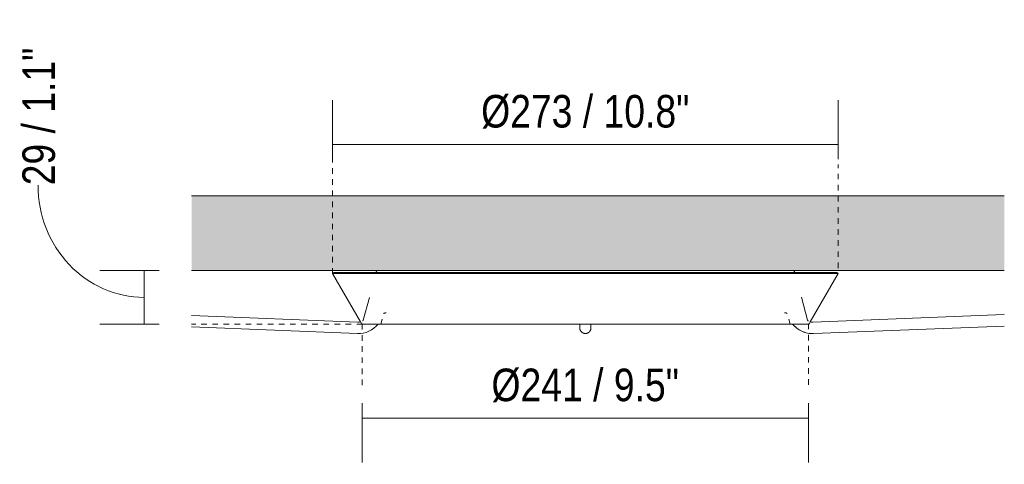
# Model space of a CAD drawing. Header units: millimetres. Extents: x 5395 to 10087, y 397 to 7363.
# Tile 11 of 14: x 8747 to 9279, y 1895 to 2136. Entities that reach past the tile are written whole.
import ezdxf

# ---------------------------------------------------------------- set-up
doc = ezdxf.new("R2010")
doc.units = ezdxf.units.MM
doc.linetypes.add('Dash', pattern=[6, 3, -3])
doc.layers.add('A-ANNO-DIMS', color=7, linetype='Dash', lineweight=9, true_color=0xd2d2d2)
for name, color, linetype, lineweight in [('A-ANNO-DIMS-8', 7, 'Continuous', 9), ('A-CLNG', 7, 'Continuous', 9), ('E-LITE-EQPM', 7, 'Continuous', 20)]:
    doc.layers.add(name, color=color, linetype=linetype, lineweight=lineweight)
doc.styles.add('Arial Narrow_3', font='ARIALN.TTF', dxfattribs={"height": 17.6})
doc.dimstyles.new('FARO_-_2_2mm_Arial_Narrow_mm_Inch_Left_1', dxfattribs={"dimscale": 304.8, "dimtxt": 18.012385, "dimasz": 0, "dimexe": 0.07874, "dimexo": 0.0625, "dimgap": 0.013123, "dimtad": 1, "dimdec": 0, "dimzin": 0, "dimdsep": 46, "dimtxsty": 'Arial Narrow_3', "dimblk1": 'NONE', "dimblk2": 'NONE', "dimsah": 1, "dimcen": 0.09, "dimadec": 0, "dimazin": 0, "dimtfac": 1, "dimtdec": 4, "dimtix": 1, "dimtmove": 1, "dimatfit": 3, "dimfxl": 0.026247, "dimfxlon": 1, "dimtvp": 1, "dimtolj": 1, "dimtzin": 0, "dimarcsym": 2})
doc.dimstyles.new('FARO_-_2_2mm_Arial_Narrow_mm_Inch_Right_2', dxfattribs={"dimscale": 304.8, "dimtxt": 18.012385, "dimasz": 0, "dimexe": 0.07874, "dimexo": 0.0625, "dimgap": 0.013123, "dimtad": 1, "dimdec": 0, "dimzin": 0, "dimdsep": 46, "dimtxsty": 'Arial Narrow_3', "dimblk1": 'NONE', "dimblk2": 'NONE', "dimsah": 1, "dimcen": 0.09, "dimadec": 0, "dimazin": 0, "dimtfac": 1, "dimtdec": 4, "dimtix": 1, "dimtmove": 0, "dimatfit": 3, "dimfxl": 0.026247, "dimfxlon": 1, "dimtvp": 1, "dimtolj": 1, "dimtzin": 0, "dimarcsym": 2})

# ---------------------------------------------------------------- blocks, each defined once
blk = doc.blocks.new('64314-1 cable   _Suspended_tensor - 64314 MAMBO_CONGA_SAMBA Black structure pendant lamp with tensioner-568983-Alzado_PDF FLORON')
at = {"layer": 'E-LITE-EQPM'}
for p, q in [((7422.01, 1998.89), (7421.15, 1998.39)), ((7421.15, 1998.39), (7436.27, 1972.21)), ((7421.15, 1998.39), (7421.47, 1998.39)), ((7422.01, 1998.89), (7422.36, 1998.89)), ((7422.11, 1998.39), (7423.04, 1998.39)), ((7422.97, 1998.89), (7423.89, 1998.89)), ((7424.27, 1998.39), (7425.8, 1998.39)), ((7425.12, 1998.89), (7426.64, 1998.89)), ((7427.64, 1998.39), (7429.77, 1998.39)), ((7428.46, 1998.89), (7430.58, 1998.89)), ((7432.18, 1998.39), (7434.89, 1998.39)), ((7432.98, 1998.89), (7435.67, 1998.89)), ((7437.87, 1998.39), (7441.03, 1998.39)), ((7438.63, 1998.89), (7441.86, 1998.89)), ((7444.45, 1998.39), (7448.41, 1998.39)), ((7444.83, 1999.42), (7444.69, 1998.89)), ((7445.35, 1998.89), (7449.11, 1998.89)), ((7452.43, 1998.39), (7456.49, 1998.39)), ((7453.04, 1998.89), (7457.34, 1998.89)), ((7453.93, 1999), (7453.94, 1998.89)), ((7461.63, 1998.89), (7466.78, 1998.89)), ((7461.64, 1998.39), (7465.89, 1998.39)), ((7470.21, 1998.39), (7475.38, 1998.39)), ((7471.95, 1998.89), (7477.08, 1998.89)), ((7480.51, 1998.39), (7487.38, 1998.39)), ((7482.25, 1998.89), (7487.39, 1998.89)), ((7492.54, 1998.89), (7497.7, 1998.89)), ((7492.54, 1998.39), (7497.7, 1998.39)), ((7504.56, 1998.89), (7509.72, 1998.89)), ((7504.56, 1998.39), (7509.72, 1998.39)), ((7516.58, 1998.89), (7523.44, 1998.89)), ((7516.58, 1998.39), (7521.74, 1998.39)), ((7528.6, 1998.89), (7535.47, 1998.89)), ((7528.6, 1998.39), (7535.47, 1998.39)), ((7540.61, 1998.39), (7547.49, 1998.39)), ((7542.34, 1998.89), (7547.49, 1998.89)), ((7554.35, 1998.89), (7557.84, 1998.89)), ((7554.35, 1998.39), (7557.84, 1998.39)), ((7557.84, 1998.89), (7561.23, 1998.89)), ((7557.84, 1998.39), (7561.23, 1998.39)), ((7568.09, 1998.89), (7574.96, 1998.89)), ((7568.09, 1998.39), (7574.96, 1998.39)), ((7580.11, 1998.89), (7586.98, 1998.89)), ((7580.11, 1998.39), (7586.98, 1998.39)), ((7592.13, 1998.89), (7599, 1998.89)), ((7593.84, 1998.39), (7599, 1998.39)), ((7605.86, 1998.89), (7611.02, 1998.89)), ((7605.86, 1998.39), (7611.01, 1998.39)), ((7617.88, 1998.89), (7623.04, 1998.89)), ((7617.88, 1998.39), (7623.04, 1998.39)), ((7628.19, 1998.89), (7633.33, 1998.89)), ((7628.98, 1998.39), (7635.07, 1998.39)), ((7639.24, 1998.89), (7644.32, 1998.89)), ((7640.2, 1998.39), (7645.37, 1998.39)), ((7648.8, 1998.89), (7653.95, 1998.89)), ((7649.79, 1998.39), (7654.5, 1998.39)), ((7658.34, 1998.89), (7662.53, 1998.89)), ((7659.09, 1998.39), (7663.25, 1998.39)), ((7661.73, 1998.89), (7661.75, 1999)), ((7666.57, 1998.89), (7670.33, 1998.89)), ((7667.27, 1998.39), (7671.12, 1998.39)), ((7670.99, 1998.89), (7670.85, 1999.42)), ((7673.82, 1998.89), (7677.05, 1998.89)), ((7674.55, 1998.39), (7677.81, 1998.39)), ((7679.41, 1972.21), (7694.53, 1998.39)), ((7680.01, 1998.89), (7682.7, 1998.89)), ((7680.79, 1998.39), (7683.5, 1998.39)), ((7685.1, 1998.89), (7687.22, 1998.89)), ((7685.91, 1998.39), (7688.04, 1998.39)), ((7689.04, 1998.89), (7690.56, 1998.89)), ((7689.88, 1998.39), (7691.41, 1998.39)), ((7691.79, 1998.89), (7692.71, 1998.89)), ((7692.64, 1998.39), (7693.57, 1998.39)), ((7693.32, 1998.89), (7693.67, 1998.89)), ((7694.53, 1998.39), (7693.67, 1998.89)), ((7694.21, 1998.39), (7694.53, 1998.39)), ((7441.1, 1985.5), (7437.81, 1973.22)), ((7677.87, 1973.22), (7674.56, 1985.58)), ((7449.67, 1977.09), (7449.93, 1977.09)), ((7447.95, 1973.78), (7447.23, 1971.07)), ((7457, 1971.07), (7464.3, 1971.07)), ((7465.15, 1971.07), (7465.09, 1971.07)), ((7482.13, 1971.07), (7514.73, 1971.07)), ((7520.05, 1971.07), (7519.99, 1971.07)), ((7530.54, 1971.07), (7539, 1971.07)), ((7554.84, 1971.07), (7554.84, 1969.23)), ((7554.84, 1969.23), (7554.84, 1969.02)), ((7557.79, 1971.07), (7557.84, 1971.07)), ((7560.84, 1969.23), (7560.84, 1971.07)), ((7560.84, 1969.02), (7560.84, 1969.23)), ((7576.65, 1971.07), (7596.55, 1971.07)), ((7578.38, 1971.07), (7578.29, 1971.07)), ((7605.89, 1971.07), (7605.83, 1971.07)), ((7623.33, 1971.07), (7633.55, 1971.07)), ((7651.38, 1971.07), (7668.45, 1971.07)), ((7668.45, 1971.07), (7667.73, 1973.78))]:
    blk.add_line(p, q, dxfattribs=at)
at = {"layer": 'E-LITE-EQPM', "flags": 128}
for points in [[(7444.83, 1999.42), (7444.84, 1999.45), (7444.85, 1999.48), (7444.86, 1999.51), (7444.87, 1999.54), (7444.89, 1999.57), (7444.9, 1999.6), (7444.92, 1999.62), (7444.93, 1999.65), (7444.95, 1999.67), (7444.97, 1999.7), (7444.99, 1999.72), (7445.01, 1999.75), (7445.03, 1999.77), (7445.05, 1999.79), (7445.08, 1999.81), (7445.1, 1999.83), (7445.13, 1999.85), (7445.15, 1999.87), (7445.18, 1999.89), (7445.2, 1999.9), (7445.23, 1999.92), (7445.26, 1999.93), (7445.29, 1999.94), (7445.32, 1999.95), (7445.35, 1999.96), (7445.38, 1999.97), (7445.41, 1999.98), (7445.44, 1999.99), (7445.47, 1999.99), (7445.5, 2000), (7445.53, 2000), (7445.56, 2000), (7445.58, 2000)], [(7502.02, 1999.99), (7502.05, 2000), (7502.07, 2000), (7502.09, 2000)], [(7613.59, 2000), (7613.61, 2000), (7613.63, 2000), (7613.66, 1999.99)], [(7670.1, 2000), (7670.13, 2000), (7670.16, 2000), (7670.19, 1999.99), (7670.22, 1999.99), (7670.25, 1999.98), (7670.28, 1999.98), (7670.31, 1999.97), (7670.34, 1999.96), (7670.37, 1999.95), (7670.4, 1999.94), (7670.43, 1999.93), (7670.46, 1999.91), (7670.48, 1999.9), (7670.51, 1999.88), (7670.54, 1999.86), (7670.56, 1999.85), (7670.59, 1999.83), (7670.61, 1999.81), (7670.63, 1999.79), (7670.66, 1999.76), (7670.68, 1999.74), (7670.7, 1999.72), (7670.72, 1999.69), (7670.73, 1999.67), (7670.75, 1999.64), (7670.77, 1999.61), (7670.78, 1999.59), (7670.8, 1999.56), (7670.81, 1999.53), (7670.82, 1999.5), (7670.83, 1999.47), (7670.84, 1999.44), (7670.85, 1999.42)], [(7448.82, 1976.71), (7448.84, 1976.74), (7448.87, 1976.77), (7448.9, 1976.8), (7448.92, 1976.83), (7448.95, 1976.86), (7448.98, 1976.88), (7449.01, 1976.9), (7449.05, 1976.93), (7449.08, 1976.95), (7449.11, 1976.97), (7449.15, 1976.98), (7449.18, 1977), (7449.22, 1977.02), (7449.25, 1977.03), (7449.29, 1977.04), (7449.33, 1977.05), (7449.37, 1977.06), (7449.4, 1977.07), (7449.44, 1977.08), (7449.48, 1977.08), (7449.52, 1977.09), (7449.56, 1977.09)], [(7450.15, 1977.09), (7449.79, 1977.09), (7449.61, 1977.09)], [(7666.01, 1977.09), (7665.75, 1977.09), (7665.52, 1977.09)], [(7665.77, 1977.09), (7665.89, 1977.09), (7666.07, 1977.09)], [(7666.13, 1977.09), (7666.17, 1977.09), (7666.21, 1977.08), (7666.25, 1977.08), (7666.29, 1977.07), (7666.32, 1977.06), (7666.36, 1977.05), (7666.4, 1977.04), (7666.44, 1977.03), (7666.47, 1977.01), (7666.51, 1977), (7666.54, 1976.98), (7666.58, 1976.96), (7666.61, 1976.94), (7666.64, 1976.92), (7666.67, 1976.9), (7666.7, 1976.87), (7666.73, 1976.85), (7666.76, 1976.82), (7666.79, 1976.79), (7666.82, 1976.77), (7666.84, 1976.74), (7666.87, 1976.71)], [(7437.43, 1971.07), (7437.39, 1971.08), (7437.35, 1971.08), (7437.31, 1971.09), (7437.27, 1971.1), (7437.23, 1971.11), (7437.19, 1971.12), (7437.16, 1971.13), (7437.12, 1971.15), (7437.08, 1971.16), (7437.05, 1971.18), (7437.01, 1971.2), (7436.98, 1971.22), (7436.94, 1971.24), (7436.91, 1971.27), (7436.88, 1971.29), (7436.85, 1971.32), (7436.82, 1971.34), (7436.79, 1971.37), (7436.77, 1971.4), (7436.74, 1971.43)], [(7437.34, 1972.86), (7437.36, 1972.86), (7437.38, 1972.86), (7437.4, 1972.86), (7437.41, 1972.86), (7437.43, 1972.87), (7437.45, 1972.87), (7437.47, 1972.87), (7437.49, 1972.88), (7437.51, 1972.89), (7437.53, 1972.89), (7437.55, 1972.9), (7437.56, 1972.91), (7437.58, 1972.92), (7437.6, 1972.93), (7437.61, 1972.94), (7437.63, 1972.95), (7437.64, 1972.96), (7437.66, 1972.98), (7437.67, 1972.99), (7437.69, 1973), (7437.7, 1973.02), (7437.71, 1973.03), (7437.73, 1973.05), (7437.74, 1973.06), (7437.75, 1973.08), (7437.76, 1973.1), (7437.77, 1973.11), (7437.78, 1973.13), (7437.79, 1973.15), (7437.79, 1973.17), (7437.8, 1973.19), (7437.81, 1973.2), (7437.81, 1973.22)], [(7445.83, 1971.07), (7447, 1971.07), (7448.97, 1971.07), (7451.1, 1971.07), (7453.41, 1971.07), (7455.89, 1971.07), (7458.52, 1971.07), (7461.32, 1971.07), (7464.27, 1971.07), (7467.37, 1971.07), (7470.62, 1971.07), (7474, 1971.07), (7477.52, 1971.07), (7481.17, 1971.07), (7484.94, 1971.07), (7488.83, 1971.07), (7492.82, 1971.07), (7496.92, 1971.07), (7501.12, 1971.07), (7505.41, 1971.07), (7509.79, 1971.07), (7514.24, 1971.07), (7518.76, 1971.07), (7523.34, 1971.07), (7527.98, 1971.07), (7532.66, 1971.07), (7537.39, 1971.07), (7542.15, 1971.07), (7546.93, 1971.07), (7551.73, 1971.07), (7556.54, 1971.07), (7557.84, 1971.07)], [(7554.84, 1971.07), (7554.84, 1970.83), (7554.84, 1970.6), (7554.84, 1970.38), (7554.84, 1970.17), (7554.84, 1969.98), (7554.84, 1969.81), (7554.84, 1969.65), (7554.84, 1969.51), (7554.84, 1969.38), (7554.84, 1969.27), (7554.84, 1969.18), (7554.84, 1969.1), (7554.84, 1969.04), (7554.84, 1969), (7554.84, 1968.98), (7554.84, 1968.97)], [(7554.84, 1968.97), (7554.84, 1968.98), (7554.84, 1969), (7554.84, 1969.02)], [(7557.84, 1965.97), (7557.72, 1965.97), (7557.6, 1965.98), (7557.48, 1965.99), (7557.36, 1966.01), (7557.24, 1966.03), (7557.13, 1966.06), (7557.01, 1966.09), (7556.9, 1966.12), (7556.78, 1966.16), (7556.67, 1966.21), (7556.56, 1966.25), (7556.45, 1966.31), (7556.35, 1966.37), (7556.25, 1966.43), (7556.15, 1966.49), (7556.05, 1966.56), (7555.95, 1966.64), (7555.86, 1966.71), (7555.77, 1966.79), (7555.69, 1966.88), (7555.61, 1966.97), (7555.53, 1967.06), (7555.45, 1967.15), (7555.38, 1967.25), (7555.32, 1967.35), (7555.25, 1967.45), (7555.19, 1967.56), (7555.14, 1967.66), (7555.09, 1967.77), (7555.04, 1967.88), (7555, 1967.99), (7554.97, 1968.11), (7554.93, 1968.22), (7554.91, 1968.34), (7554.88, 1968.46), (7554.87, 1968.58), (7554.85, 1968.7), (7554.84, 1968.82), (7554.84, 1968.94), (7554.84, 1968.97)], [(7557.84, 1971.07), (7562.65, 1971.07), (7567.46, 1971.07), (7572.25, 1971.07), (7577.01, 1971.07), (7581.75, 1971.07), (7586.44, 1971.07), (7591.09, 1971.07), (7595.69, 1971.07), (7600.23, 1971.07), (7604.7, 1971.07), (7609.09, 1971.07), (7613.41, 1971.07), (7617.63, 1971.07), (7621.76, 1971.07), (7625.79, 1971.07), (7629.7, 1971.07), (7633.51, 1971.07), (7637.19, 1971.07), (7640.74, 1971.07), (7644.16, 1971.07), (7647.45, 1971.07), (7650.59, 1971.07), (7653.58, 1971.07), (7656.42, 1971.07), (7659.1, 1971.07), (7661.62, 1971.07), (7663.97, 1971.07), (7666.15, 1971.07), (7668.16, 1971.07), (7669.85, 1971.07)], [(7560.84, 1968.97), (7560.84, 1968.85), (7560.83, 1968.73), (7560.82, 1968.61), (7560.8, 1968.49), (7560.78, 1968.37), (7560.75, 1968.26), (7560.72, 1968.14), (7560.69, 1968.03), (7560.65, 1967.91), (7560.6, 1967.8), (7560.55, 1967.69), (7560.5, 1967.58), (7560.44, 1967.48), (7560.38, 1967.38), (7560.32, 1967.28), (7560.25, 1967.18), (7560.17, 1967.08), (7560.1, 1966.99), (7560.01, 1966.9), (7559.93, 1966.82), (7559.84, 1966.74), (7559.75, 1966.66), (7559.66, 1966.58), (7559.56, 1966.51), (7559.46, 1966.44), (7559.36, 1966.38), (7559.25, 1966.32), (7559.15, 1966.27), (7559.04, 1966.22), (7558.93, 1966.17), (7558.81, 1966.13), (7558.7, 1966.1), (7558.58, 1966.06), (7558.47, 1966.04), (7558.35, 1966.01), (7558.23, 1965.99), (7558.11, 1965.98), (7557.99, 1965.97), (7557.87, 1965.97), (7557.84, 1965.97)], [(7560.84, 1968.97), (7560.84, 1968.98), (7560.84, 1969), (7560.84, 1969.05), (7560.84, 1969.11), (7560.84, 1969.18), (7560.84, 1969.28), (7560.84, 1969.39), (7560.84, 1969.52), (7560.84, 1969.66), (7560.84, 1969.82), (7560.84, 1970), (7560.84, 1970.19), (7560.84, 1970.39), (7560.84, 1970.61), (7560.84, 1970.85), (7560.84, 1971.07)], [(7560.84, 1969.02), (7560.84, 1968.98), (7560.84, 1968.97), (7560.84, 1968.97)], [(7669.85, 1971.07), (7668.67, 1971.07), (7668.45, 1971.07)], [(7677.87, 1973.22), (7677.88, 1973.2), (7677.88, 1973.18), (7677.89, 1973.16), (7677.9, 1973.14), (7677.91, 1973.13), (7677.91, 1973.11), (7677.92, 1973.09), (7677.93, 1973.08), (7677.95, 1973.06), (7677.96, 1973.04), (7677.97, 1973.03), (7677.98, 1973.01), (7678, 1973), (7678.01, 1972.99), (7678.02, 1972.97), (7678.04, 1972.96), (7678.06, 1972.95), (7678.07, 1972.94), (7678.09, 1972.93), (7678.1, 1972.92), (7678.12, 1972.91), (7678.14, 1972.9), (7678.16, 1972.89), (7678.18, 1972.88), (7678.19, 1972.88), (7678.21, 1972.87), (7678.23, 1972.87), (7678.25, 1972.86), (7678.27, 1972.86), (7678.29, 1972.86), (7678.31, 1972.86), (7678.33, 1972.86), (7678.34, 1972.86)], [(7678.94, 1971.44), (7678.92, 1971.4), (7678.89, 1971.38), (7678.86, 1971.35), (7678.83, 1971.32), (7678.8, 1971.29), (7678.77, 1971.27), (7678.74, 1971.25), (7678.71, 1971.22), (7678.67, 1971.2), (7678.64, 1971.18), (7678.6, 1971.17), (7678.57, 1971.15), (7678.53, 1971.14), (7678.49, 1971.12), (7678.46, 1971.11), (7678.42, 1971.1), (7678.38, 1971.09), (7678.34, 1971.08), (7678.3, 1971.08), (7678.26, 1971.07)]]:
    blk.add_lwpolyline(points, dxfattribs=at)
at = {"layer": 'E-LITE-EQPM'}
for centre, major_axis, ratio, start_param, end_param in [((7557.84, 1969.23), (-3, 0), 0.999241, 0, 0.036829), ((7557.84, 1969.23), (3, 0), 0.99562, 3.141593, 3.178555), ((7557.84, 1969.23), (3, 0), 0.99562, 3.141593, 3.178555), ((7557.84, 1969.13), (3, 0), 0.99562, 3.141593, 3.178555), ((7557.84, 1969.23), (3, 0), 0.999241, 6.246357, 6.283185), ((7557.84, 1969.23), (3, 0), 0.99562, 6.246223, 6.283185), ((7557.84, 1969.23), (3, 0), 0.99562, 6.246223, 6.283185), ((7557.84, 1969.13), (3, 0), 0.99562, 6.246223, 6.283185), ((7557.84, 1969.13), (3, 0), 0.99562, 3.403392, 3.443058), ((7557.84, 1969.13), (3, 0), 0.99562, 5.98172, 6.021386)]:
    blk.add_ellipse(centre, major_axis=major_axis, ratio=ratio, start_param=start_param, end_param=end_param, dxfattribs=at)
blk = doc.blocks.new('64314-1 cable   _Suspended_tensor - 64314 MAMBO_CONGA_SAMBA Black structure pendant lamp with tensioner-570366-Alzado_PDF FLORON')
at = {"layer": 'E-LITE-EQPM'}
for p, q in [((7422.01, 1998.89), (7421.15, 1998.39)), ((7421.15, 1998.39), (7436.27, 1972.21)), ((7421.15, 1998.39), (7421.19, 1998.39)), ((7421.49, 1998.39), (7422.11, 1998.39)), ((7422.01, 1998.89), (7422.05, 1998.89)), ((7422.36, 1998.89), (7422.97, 1998.89)), ((7423.04, 1998.39), (7424.27, 1998.39)), ((7423.89, 1998.89), (7425.12, 1998.89)), ((7425.8, 1998.39), (7427.64, 1998.39)), ((7426.64, 1998.89), (7428.46, 1998.89)), ((7429.76, 1998.39), (7432.18, 1998.39)), ((7430.58, 1998.89), (7432.98, 1998.89)), ((7434.88, 1998.39), (7437.87, 1998.39)), ((7435.66, 1998.89), (7438.63, 1998.89)), ((7441.02, 1998.39), (7444.47, 1998.39)), ((7441.86, 1998.89), (7445.36, 1998.89)), ((7444.83, 1999.42), (7444.69, 1998.89)), ((7448.41, 1998.39), (7452.43, 1998.39)), ((7449.1, 1998.89), (7453.05, 1998.89)), ((7453.93, 1999), (7453.94, 1998.89)), ((7456.47, 1998.39), (7461.62, 1998.39)), ((7457.33, 1998.89), (7461.64, 1998.89)), ((7465.89, 1998.39), (7470.23, 1998.39)), ((7466.79, 1998.89), (7471.93, 1998.89)), ((7475.36, 1998.39), (7480.53, 1998.39)), ((7477.1, 1998.89), (7482.23, 1998.89)), ((7487.39, 1998.89), (7492.54, 1998.89)), ((7487.4, 1998.39), (7492.54, 1998.39)), ((7497.68, 1998.89), (7504.56, 1998.89)), ((7497.68, 1998.39), (7504.56, 1998.39)), ((7509.7, 1998.89), (7516.58, 1998.89)), ((7509.71, 1998.39), (7516.58, 1998.39)), ((7521.72, 1998.89), (7528.6, 1998.89)), ((7521.72, 1998.39), (7528.6, 1998.39)), ((7535.47, 1998.89), (7542.34, 1998.89)), ((7535.47, 1998.39), (7542.34, 1998.39)), ((7547.48, 1998.89), (7554.36, 1998.89)), ((7547.48, 1998.39), (7554.36, 1998.39)), ((7561.22, 1998.89), (7568.09, 1998.89)), ((7561.22, 1998.39), (7568.09, 1998.39)), ((7573.24, 1998.89), (7580.11, 1998.89)), ((7573.24, 1998.39), (7580.11, 1998.39)), ((7586.98, 1998.89), (7593.85, 1998.89)), ((7586.98, 1998.39), (7593.85, 1998.39)), ((7599, 1998.89), (7605.87, 1998.89)), ((7599, 1998.39), (7605.87, 1998.39)), ((7611.02, 1998.89), (7617.9, 1998.89)), ((7611.02, 1998.39), (7617.89, 1998.39)), ((7623.04, 1998.89), (7628.19, 1998.89)), ((7623.04, 1998.39), (7628.99, 1998.39)), ((7633.35, 1998.89), (7639.24, 1998.89)), ((7635.05, 1998.39), (7640.22, 1998.39)), ((7644.32, 1998.89), (7648.79, 1998.89)), ((7645.35, 1998.39), (7649.79, 1998.39)), ((7653.94, 1998.89), (7658.35, 1998.89)), ((7654.5, 1998.39), (7659.1, 1998.39)), ((7661.73, 1998.89), (7661.75, 1999)), ((7662.53, 1998.89), (7666.58, 1998.89)), ((7663.25, 1998.39), (7667.27, 1998.39)), ((7670.32, 1998.89), (7673.82, 1998.89)), ((7670.99, 1998.89), (7670.85, 1999.42)), ((7671.11, 1998.39), (7674.55, 1998.39)), ((7677.05, 1998.89), (7680.02, 1998.89)), ((7677.81, 1998.39), (7680.79, 1998.39)), ((7679.41, 1972.21), (7694.53, 1998.39)), ((7682.7, 1998.89), (7685.1, 1998.89)), ((7683.5, 1998.39), (7685.92, 1998.39)), ((7687.22, 1998.89), (7689.04, 1998.89)), ((7688.04, 1998.39), (7689.88, 1998.39)), ((7690.56, 1998.89), (7691.79, 1998.89)), ((7691.41, 1998.39), (7692.64, 1998.39)), ((7692.71, 1998.89), (7693.32, 1998.89)), ((7693.57, 1998.39), (7694.19, 1998.39)), ((7693.63, 1998.89), (7693.67, 1998.89)), ((7694.53, 1998.39), (7693.67, 1998.89)), ((7694.49, 1998.39), (7694.53, 1998.39)), ((7441.1, 1985.5), (7437.81, 1973.22)), ((7677.87, 1973.22), (7674.56, 1985.58)), ((7449.67, 1977.09), (7449.93, 1977.09)), ((7447.95, 1973.78), (7447.23, 1971.07)), ((7457, 1971.07), (7464.3, 1971.07)), ((7482.13, 1971.07), (7514.73, 1971.07)), ((7516.67, 1971.07), (7516.61, 1971.07)), ((7530.54, 1971.07), (7539, 1971.07)), ((7554.36, 1971.07), (7554.33, 1971.07)), ((7557.79, 1971.07), (7557.84, 1971.07)), ((7576.65, 1971.07), (7596.55, 1971.07)), ((7578.38, 1971.07), (7578.29, 1971.07)), ((7605.89, 1971.07), (7605.83, 1971.07)), ((7623.33, 1971.07), (7633.55, 1971.07)), ((7651.38, 1971.07), (7668.45, 1971.07)), ((7668.45, 1971.07), (7667.73, 1973.78)), ((7671.16, 1969.73), (7671.56, 1969.36)), ((7679.32, 1972.08), (7679.18, 1972.1)), ((7672.87, 1968.35), (7673.33, 1968.05)), ((7673.81, 1967.77), (7673.95, 1967.69)), ((7675.8, 1966.84), (7676.32, 1966.66)), ((7676.85, 1966.5), (7676.94, 1966.47))]:
    blk.add_line(p, q, dxfattribs=at)
at = {"layer": 'E-LITE-EQPM', "flags": 128}
for points in [[(7444.83, 1999.42), (7444.84, 1999.45), (7444.85, 1999.48), (7444.86, 1999.51), (7444.87, 1999.54), (7444.89, 1999.57), (7444.9, 1999.6), (7444.92, 1999.62), (7444.93, 1999.65), (7444.95, 1999.67), (7444.97, 1999.7), (7444.99, 1999.72), (7445.01, 1999.75), (7445.03, 1999.77), (7445.05, 1999.79), (7445.08, 1999.81), (7445.1, 1999.83), (7445.13, 1999.85), (7445.15, 1999.87), (7445.18, 1999.89), (7445.2, 1999.9), (7445.23, 1999.92), (7445.26, 1999.93), (7445.29, 1999.94), (7445.32, 1999.95), (7445.35, 1999.96), (7445.38, 1999.97), (7445.41, 1999.98), (7445.44, 1999.99), (7445.47, 1999.99), (7445.5, 2000), (7445.53, 2000), (7445.56, 2000), (7445.58, 2000)], [(7670.1, 2000), (7670.13, 2000), (7670.16, 2000), (7670.19, 1999.99), (7670.22, 1999.99), (7670.25, 1999.98), (7670.28, 1999.98), (7670.31, 1999.97), (7670.34, 1999.96), (7670.37, 1999.95), (7670.4, 1999.94), (7670.43, 1999.93), (7670.46, 1999.91), (7670.48, 1999.9), (7670.51, 1999.88), (7670.54, 1999.86), (7670.56, 1999.85), (7670.59, 1999.83), (7670.61, 1999.81), (7670.63, 1999.79), (7670.66, 1999.76), (7670.68, 1999.74), (7670.7, 1999.72), (7670.72, 1999.69), (7670.73, 1999.67), (7670.75, 1999.64), (7670.77, 1999.61), (7670.78, 1999.59), (7670.8, 1999.56), (7670.81, 1999.53), (7670.82, 1999.5), (7670.83, 1999.47), (7670.84, 1999.44), (7670.85, 1999.42)], [(7448.82, 1976.71), (7448.84, 1976.74), (7448.87, 1976.77), (7448.9, 1976.8), (7448.92, 1976.83), (7448.95, 1976.86), (7448.98, 1976.88), (7449.01, 1976.9), (7449.05, 1976.93), (7449.08, 1976.95), (7449.11, 1976.97), (7449.15, 1976.98), (7449.18, 1977), (7449.22, 1977.02), (7449.25, 1977.03), (7449.29, 1977.04), (7449.33, 1977.05), (7449.37, 1977.06), (7449.4, 1977.07), (7449.44, 1977.08), (7449.48, 1977.08), (7449.52, 1977.09), (7449.56, 1977.09), (7449.59, 1977.09)], [(7450.13, 1977.09), (7450.03, 1977.09), (7449.73, 1977.09), (7449.59, 1977.09), (7449.59, 1977.09)], [(7666.09, 1977.09), (7666.01, 1977.09), (7665.75, 1977.09), (7665.52, 1977.09)], [(7665.75, 1977.09), (7665.95, 1977.09), (7666.09, 1977.09), (7666.09, 1977.09)], [(7666.09, 1977.09), (7666.13, 1977.09), (7666.17, 1977.09), (7666.21, 1977.08), (7666.25, 1977.08), (7666.29, 1977.07), (7666.32, 1977.06), (7666.36, 1977.05), (7666.4, 1977.04), (7666.44, 1977.03), (7666.47, 1977.01), (7666.51, 1977), (7666.54, 1976.98), (7666.58, 1976.96), (7666.61, 1976.94), (7666.64, 1976.92), (7666.67, 1976.9), (7666.7, 1976.87), (7666.73, 1976.85), (7666.76, 1976.82), (7666.79, 1976.79), (7666.82, 1976.77), (7666.84, 1976.74), (7666.87, 1976.71)], [(7437.43, 1971.07), (7437.39, 1971.08), (7437.35, 1971.08), (7437.31, 1971.09), (7437.27, 1971.1), (7437.23, 1971.11), (7437.19, 1971.12), (7437.16, 1971.13), (7437.12, 1971.15), (7437.08, 1971.16), (7437.05, 1971.18), (7437.01, 1971.2), (7436.98, 1971.22), (7436.94, 1971.24), (7436.91, 1971.27), (7436.88, 1971.29), (7436.85, 1971.32), (7436.82, 1971.34), (7436.79, 1971.37), (7436.77, 1971.4), (7436.74, 1971.43)], [(7437.34, 1972.86), (7437.36, 1972.86), (7437.38, 1972.86), (7437.4, 1972.86), (7437.41, 1972.86), (7437.43, 1972.87), (7437.45, 1972.87), (7437.47, 1972.87), (7437.49, 1972.88), (7437.51, 1972.89), (7437.53, 1972.89), (7437.55, 1972.9), (7437.56, 1972.91), (7437.58, 1972.92), (7437.6, 1972.93), (7437.61, 1972.94), (7437.63, 1972.95), (7437.64, 1972.96), (7437.66, 1972.98), (7437.67, 1972.99), (7437.69, 1973), (7437.7, 1973.02), (7437.71, 1973.03), (7437.73, 1973.05), (7437.74, 1973.06), (7437.75, 1973.08), (7437.76, 1973.1), (7437.77, 1973.11), (7437.78, 1973.13), (7437.79, 1973.15), (7437.79, 1973.17), (7437.8, 1973.19), (7437.81, 1973.2), (7437.81, 1973.22)], [(7445.83, 1971.07), (7447, 1971.07), (7448.97, 1971.07), (7451.1, 1971.07), (7453.41, 1971.07), (7455.89, 1971.07), (7458.52, 1971.07), (7461.32, 1971.07), (7464.27, 1971.07), (7467.37, 1971.07), (7470.62, 1971.07), (7474, 1971.07), (7477.52, 1971.07), (7481.17, 1971.07), (7484.94, 1971.07), (7488.83, 1971.07), (7492.82, 1971.07), (7496.92, 1971.07), (7501.12, 1971.07), (7505.41, 1971.07), (7509.79, 1971.07), (7514.24, 1971.07), (7518.76, 1971.07), (7523.34, 1971.07), (7527.98, 1971.07), (7532.66, 1971.07), (7537.39, 1971.07), (7542.15, 1971.07), (7546.93, 1971.07), (7551.73, 1971.07), (7556.54, 1971.07), (7561.35, 1971.07), (7566.16, 1971.07), (7570.95, 1971.07), (7575.73, 1971.07), (7580.47, 1971.07), (7585.18, 1971.07), (7589.84, 1971.07), (7594.46, 1971.07), (7599.01, 1971.07), (7603.5, 1971.07), (7607.92, 1971.07), (7612.25, 1971.07), (7616.5, 1971.07), (7620.66, 1971.07), (7624.71, 1971.07), (7628.66, 1971.07), (7632.49, 1971.07), (7636.2, 1971.07), (7639.79, 1971.07), (7643.25, 1971.07), (7646.57, 1971.07), (7649.75, 1971.07), (7652.79, 1971.07), (7655.67, 1971.07), (7658.39, 1971.07), (7660.95, 1971.07), (7663.35, 1971.07), (7665.58, 1971.07), (7667.64, 1971.07), (7669.52, 1971.07), (7669.85, 1971.07)], [(7669.85, 1971.07), (7668.67, 1971.07), (7668.45, 1971.07)], [(7670.03, 1970.94), (7670.39, 1970.52), (7670.76, 1970.12)], [(7677.87, 1973.22), (7677.88, 1973.2), (7677.88, 1973.18), (7677.89, 1973.16), (7677.9, 1973.14), (7677.91, 1973.13), (7677.91, 1973.11), (7677.92, 1973.09), (7677.93, 1973.08), (7677.95, 1973.06), (7677.96, 1973.04), (7677.97, 1973.03), (7677.98, 1973.01), (7678, 1973), (7678.01, 1972.99), (7678.02, 1972.97), (7678.04, 1972.96), (7678.06, 1972.95), (7678.07, 1972.94), (7678.09, 1972.93), (7678.1, 1972.92), (7678.12, 1972.91), (7678.14, 1972.9), (7678.16, 1972.89), (7678.18, 1972.88), (7678.19, 1972.88), (7678.21, 1972.87), (7678.23, 1972.87), (7678.25, 1972.86), (7678.27, 1972.86), (7678.29, 1972.86), (7678.31, 1972.86), (7678.33, 1972.86), (7678.34, 1972.86)], [(7678.94, 1971.44), (7678.92, 1971.4), (7678.89, 1971.38), (7678.86, 1971.35), (7678.83, 1971.32), (7678.8, 1971.29), (7678.77, 1971.27), (7678.74, 1971.25), (7678.71, 1971.22), (7678.67, 1971.2), (7678.64, 1971.18), (7678.6, 1971.17), (7678.57, 1971.15), (7678.53, 1971.14), (7678.49, 1971.12), (7678.46, 1971.11), (7678.42, 1971.1), (7678.38, 1971.09), (7678.34, 1971.08), (7678.3, 1971.08), (7678.26, 1971.07)], [(7678.71, 1966.1), (7679, 1966.06), (7679.55, 1966.01), (7680.1, 1965.98), (7680.65, 1965.97)]]:
    blk.add_lwpolyline(points, dxfattribs=at)
blk = doc.blocks.new('DIMBLOCK11-Alzado_PDF FLORON')
at = {"layer": 'A-ANNO-DIMS-8', "color": 251, "true_color": 0x5b5b5b, "transparency": 16777216}
for p, q in [((8915.78, 2060.22), (8915.78, 2092.22)), ((9189.16, 2060.22), (9189.16, 2092.22)), ((8915.78, 2068.22), (9189.16, 2068.22)), ((8915.78, 2068.22), (8915.78, 2060.22)), ((9189.16, 2068.22), (9189.16, 2060.22))]:
    blk.add_line(p, q, dxfattribs=at)
at = {"layer": 'A-ANNO-DIMS-8', "color": 0, "transparency": 16777216, "insert": (8996.15, 2094.97), "char_height": 17.6, "width": 135.1787, "attachment_point": 1, "line_spacing_factor": 0.974696, "style": 'Arial Narrow_3'}
blk.add_mtext('Ø273 / 10.8"', dxfattribs=at)
blk = doc.blocks.new('_None')
blk = doc.blocks.new('DIMBLOCK12-Alzado_PDF FLORON')
at = {"layer": 'A-ANNO-DIMS-8', "color": 251, "true_color": 0x5b5b5b, "transparency": 16777216}
for p, q in [((8931.88, 1928.23), (8931.88, 1896.23)), ((8931.88, 1920.23), (8931.88, 1928.23)), ((9173.07, 1928.23), (9173.07, 1896.23)), ((9173.07, 1920.23), (9173.07, 1928.23)), ((8931.88, 1920.23), (9173.07, 1920.23))]:
    blk.add_line(p, q, dxfattribs=at)
at = {"layer": 'A-ANNO-DIMS-8', "color": 0, "transparency": 16777216, "insert": (9001.72, 1946.98), "char_height": 17.6, "width": 121.798, "attachment_point": 1, "line_spacing_factor": 0.974696, "style": 'Arial Narrow_3'}
blk.add_mtext('Ø241 / 9.5"', dxfattribs=at)
blk = doc.blocks.new('DIMBLOCK13-Alzado_PDF FLORON')
at = {"layer": 'A-ANNO-DIMS-8', "color": 251, "true_color": 0x5b5b5b, "transparency": 16777216}
for p, q in [((8822.04, 2000), (8790.04, 2000)), ((8814.04, 2000), (8814.04, 1971.07)), ((8814.04, 2000), (8822.04, 2000)), ((8822.04, 1971.07), (8790.04, 1971.07)), ((8814.04, 1971.07), (8822.04, 1971.07))]:
    blk.add_line(p, q, dxfattribs=at)
blk.add_ellipse((8814.04, 2046.13), major_axis=(0, 60.6), ratio=0.9469, start_param=1.570796, end_param=3.141593, dxfattribs=at)
at = {"layer": 'A-ANNO-DIMS-8', "color": 0, "transparency": 16777216, "insert": (8748.21, 2046.13), "char_height": 17.6, "width": 89.5473, "attachment_point": 1, "rotation": 90, "line_spacing_factor": 0.974696, "style": 'Arial Narrow_3'}
blk.add_mtext('29 / 1.1"', dxfattribs=at)

msp = doc.modelspace()

# ---------------------------------------------------------------- hatches: boundary and pattern name
at = {"layer": 'A-CLNG', "true_color": 0xe8e8e8}
msp.add_hatch(color=254, dxfattribs=at).paths.add_polyline_path([(9057.57, 2000), (9278.89, 2000), (9278.89, 2040.5), (8839.68, 2040.5), (8839.68, 2000), (9055.85, 2000)], flags=0)

# ---------------------------------------------------------------- linework, layer by layer
at = {"layer": 'A-ANNO-DIMS'}
for p, q in [((8915.78, 1998.36), (8915.78, 2064.36)), ((9189.16, 2001.36), (9189.16, 2057.36)), ((8931.88, 1971.07), (8839.68, 1971.07)), ((8931.88, 1971.07), (8931.88, 1935.23)), ((9173.07, 1971.23), (9173.07, 1935.23))]:
    msp.add_line(p, q, dxfattribs=at)
at = {"layer": 'A-CLNG'}
for p, q in [((8839.68, 2040.5), (9278.89, 2040.5)), ((9278.89, 2000), (8839.68, 2000))]:
    msp.add_line(p, q, dxfattribs=at)
at = {"layer": 'E-LITE-EQPM'}
for p, q in [((8839.68, 1975.71), (8929.51, 1972.14)), ((9278.89, 1976.25), (9175.43, 1972.14)), ((8929.26, 1965.92), (8839.68, 1969.49)), ((8930.92, 1972.21), (8931.57, 1971.07)), ((8931.57, 1971.07), (8940.46, 1971.07)), ((9173.37, 1971.07), (9164.48, 1971.07)), ((9174.03, 1972.21), (9173.37, 1971.07)), ((9175.68, 1965.92), (9278.89, 1970.03))]:
    msp.add_line(p, q, dxfattribs=at)
for centre, radius, start, end in [((8929.8, 1979.51), 13.59, 267.7204, 321.6535), ((8929.81, 1979.72), 7.59, 267.7204, 278.3616), ((9175.14, 1979.51), 13.59, 218.3465, 272.2796), ((9175.13, 1979.72), 7.59, 261.6384, 272.2796)]:
    msp.add_arc(centre, radius, start, end, dxfattribs=at)

# ---------------------------------------------------------------- block references
for name in ['64314-1 cable   _Suspended_tensor - 64314 MAMBO_CONGA_SAMBA Black structure pendant lamp with tensioner-568983-Alzado_PDF FLORON', '64314-1 cable   _Suspended_tensor - 64314 MAMBO_CONGA_SAMBA Black structure pendant lamp with tensioner-570366-Alzado_PDF FLORON']:
    msp.add_blockref(name, (1494.63, 0), dxfattribs=at)

# ---------------------------------------------------------------- dimensions: what is measured, and where the dimension line sits
at = {"layer": 'A-ANNO-DIMS', "color": 251, "linetype": 'Continuous', "true_color": 0x5b5b5b}
dim = msp.add_linear_dim(base=(8814.04, 1971.07), p1=(8822.04, 2000), p2=(8822.04, 1971.07), angle=90, dimstyle='FARO_-_2_2mm_Arial_Narrow_mm_Inch_Left_1', override={"dimpost": '<>', "dimfxl": 28.928973}, dxfattribs=at)
dim.commit()
dim.dimension.update_dxf_attribs({"geometry": 'DIMBLOCK13-Alzado_PDF FLORON', "text_midpoint": (8759.94, 2090.91), "dimtype": 160, "text_rotation": 90})
for base, p1, p2, override, picture, middle in [((9189.16, 2068.22), (8915.78, 2060.22), (9189.16, 2060.22), {"dimpost": '<>', "dimfxl": 273.376927}, 'DIMBLOCK11-Alzado_PDF FLORON', (9052.47, 2083.79)), ((9173.07, 1920.23), (8931.88, 1928.23), (9173.07, 1928.23), {"dimpost": '<>', "dimfxl": 241.194106}, 'DIMBLOCK12-Alzado_PDF FLORON', (9052.47, 1935.8))]:
    dim = msp.add_linear_dim(base=base, p1=p1, p2=p2, text='Ø<>', dimstyle='FARO_-_2_2mm_Arial_Narrow_mm_Inch_Right_2', override=override, dxfattribs=at)
    dim.commit()
    dim.dimension.update_dxf_attribs({"geometry": picture, "text_midpoint": middle})

doc.saveas('drawing.dxf')
